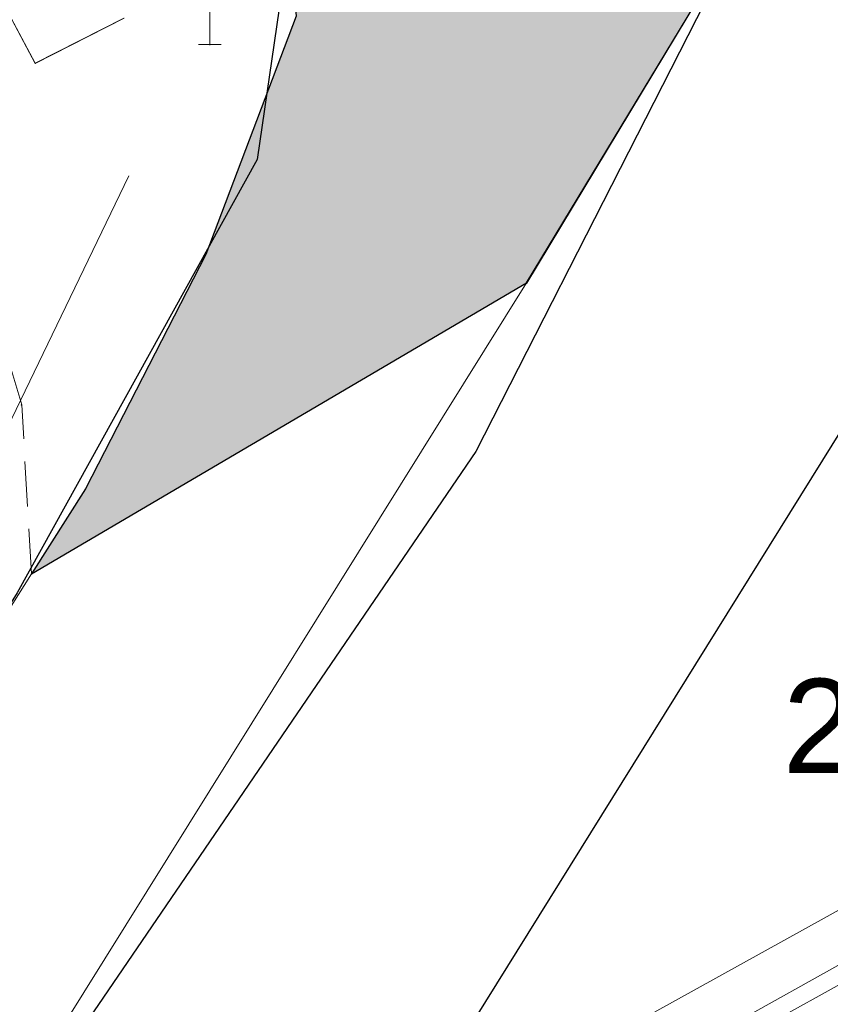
# Model space of a CAD drawing. Header units: metres. Extents: x -535942 to -530626, y -1087729 to -1086275.
# Tile 141 of 247: x -534195 to -534185, y -1086917 to -1086904. Entities that reach past the tile are written whole.
import ezdxf

# ---------------------------------------------------------------- set-up
doc = ezdxf.new("R2010")
doc.units = ezdxf.units.M
doc.linetypes.add('C_2', pattern=[0.9, 0.6, -0.3])
for name, color, linetype in [('18', 7, 'Continuous'), ('2', 7, 'Continuous'), ('25', 7, 'Continuous'), ('32', 7, 'Continuous'), ('_blok katastr', 7, 'Continuous'), ('_blok SS sítě', 7, 'Continuous'), ('_blok zaměření - nové', 7, 'Continuous'), ('AG_srafy SS komunikace', 253, 'Continuous')]:
    doc.layers.add(name, color=color, linetype=linetype)
for name, color, linetype, lineweight in [('AG slabo podzemni', 251, 'G_VED_670_PN', 13), ('AG_SS osvětlení', 251, 'HP_04_VO', 13), ('AG_SS parovod', 251, 'G_POTR_654_PN', 13)]:
    doc.layers.add(name, color=color, linetype=linetype, lineweight=lineweight)
doc.layers.add('AG_Demolice', color=7, linetype='Continuous', lineweight=25, true_color=0xff8000)
doc.layers.add('AG_revizni oblacek', color=111, linetype='Continuous', plot=False)
doc.layers.add('BT_hranice_parcel', color=7, linetype='Continuous', true_color=0x007f00)
doc.layers.add('BT_text_parcel', color=7, linetype='Continuous', true_color=0x007f00)
doc.styles.add('BT_text_mapy_m', font='arial.ttf', dxfattribs={"height": 5})
doc.styles.add('ROMANS', font='romans')
doc.linetypes.add('G_POTR_654_PN', pattern='A,0.5,-1,2,-6.5,[18,hpfmlin.shx,S=1,R=0,X=0,Y=0],-6.5,2,-1,0.5', length=20)
doc.linetypes.add('G_VED_670_PN', pattern='A,0.5,-1,2,-6.5,[31,hpfmlin.shx,S=1,R=0,X=0,Y=0],-6.5,2,-1,0.5', length=20)
doc.linetypes.add('HP_04_VO', pattern='A,0.5,-1,2,-5,[28,hpfmlin.shx,S=1,R=0,X=0,Y=0],-0.8,["VO",ROMANS,S=1.7,R=0,X=2.75,Y=-0.8],-7,2,-1,0.5', length=19.8)

# ---------------------------------------------------------------- blocks, each defined once
blk = doc.blocks.new('_KATASTR')
at = {"layer": 'BT_hranice_parcel', "lineweight": -3}
for points in [[(-534173.64, -1086887.86), (-534179.28, -1086895.59), (-534183.23, -1086899.51), (-534184.9, -1086901.14), (-534189.41, -1086909.99), (-534197.65, -1086922.06), (-534200.92, -1086926.02), (-534208.38, -1086935.29), (-534211.96, -1086938.55), (-534221.67, -1086947.8), (-534225.8, -1086951.43), (-534273.85, -1086983.9)], [(-534162.13, -1086906.33), (-534174.99, -1086914.71), (-534188.3, -1086923.1), (-534196.32, -1086929.03), (-534202.31, -1086934.43), (-534189.55, -1086917.74), (-534176.86, -1086897.35), (-534174.62, -1086894.28), (-534171.14, -1086891.87), (-534170.43, -1086893)], [(-534231.63, -1086903.42), (-534230.22, -1086903.49), (-534227.16, -1086907.3), (-534225.17, -1086910.83), (-534221.02, -1086919.24), (-534217.78, -1086917.53), (-534224.47, -1086904.18), (-534224.1, -1086901.35), (-534222.11, -1086899.39), (-534204.26, -1086892.92), (-534199.98, -1086893.26), (-534196.76, -1086894.5), (-534192.72, -1086898.62), (-534191.77, -1086902.33), (-534192.32, -1086906.11), (-534195.51, -1086911.87), (-534199.92, -1086918.95), (-534203.7, -1086923.82)]]:
    blk.add_lwpolyline(points, dxfattribs=at)
at = {"layer": 'BT_text_parcel', "lineweight": -3, "style": 'BT_text_mapy_m'}
blk.add_text('2187', height=1.25, dxfattribs=at).set_placement((-534185.33, -1086914.265))
blk = doc.blocks.new('ss_vo')
at = {"layer": 'AG_SS osvětlení', "ltscale": 0.7}
blk.add_line((-534199.39223, -1086917.43767), (-534194.024, -1086906.326), dxfattribs=at)
blk = doc.blocks.new('ss sdělovací kabel')
at = {"layer": 'AG slabo podzemni', "ltscale": 0.7}
blk.add_line((-534236.92912, -1086946.13914), (-534162.46729, -1086904.80593), dxfattribs=at)
blk = doc.blocks.new('ss_pára')
at = {"layer": 'AG_SS parovod', "ltscale": 0.7}
for p, q in [((-534238.73, -1086946.027), (-534163.406, -1086904.381)), ((-534163.004, -1086904.783), (-534236.982, -1086946.039))]:
    blk.add_line(p, q, dxfattribs=at)
blk = doc.blocks.new('Z527')
at = {"color": 0, "lineweight": -2}
for p, q in [((0, 1.11), (-0.3, 0.6)), ((0.3, 0.6), (0, 1.11)), ((-0.3, 0.6), (0.3, 0.6)), ((0, 0), (0, 0.6)), ((-0.15, 0), (0.15, 0))]:
    blk.add_line(p, q, dxfattribs=at)
blk = doc.blocks.new('doměř')
at = {"layer": '18', "color": 252, "linetype": 'Continuous', "lineweight": 13}
for p in [(-534192.948, -1086904.579), (-534195.273, -1086904.826), (-534193, -1086907.366), (-534188.736, -1086907.754), (-534195.454, -1086909.373), (-534194.6, -1086910.486), (-534195.315, -1086911.618)]:
    blk.add_point(p, dxfattribs=at)
at = {"layer": '2', "color": 252, "linetype": 'Continuous', "lineweight": 13}
for p, q in [((-534188.736, -1086907.754), (-534185.144, -1086901.796)), ((-534195.273, -1086904.826), (-534195.87, -1086903.7)), ((-534194.094, -1086904.228), (-534195.273, -1086904.826)), ((-534191.795, -1086904.198), (-534193, -1086907.366)), ((-534193, -1086907.366), (-534194.6, -1086910.486)), ((-534195.42, -1086918.46), (-534188.74, -1086907.75)), ((-534194.6, -1086910.486), (-534195.315, -1086911.618)), ((-534195.32, -1086911.62), (-534198, -1086915.85))]:
    blk.add_line(p, q, dxfattribs=at)
blk = doc.blocks.new('Zaměření - zekan')
at = {"layer": 'AG_srafy SS komunikace', "transparency": 33554516}
h = blk.add_hatch(color=256, dxfattribs=at)
h.dxf.hatch_style = 1
h.paths.add_polyline_path([(-534192.6, -1086899.44), (-534192.1, -1086901.14), (-534191.8, -1086904.2), (-534193, -1086907.37), (-534194.6, -1086910.49), (-534195.32, -1086911.62), (-534188.74, -1086907.75), (-534185.14, -1086901.8), (-534184.15, -1086900.27), (-534182.27, -1086898.81), (-534181.12, -1086898.1), (-534180.31, -1086898.28), (-534177.98, -1086894.91), (-534171.58, -1086885.73), (-534176.56, -1086889.35), (-534186.44, -1086889.87), (-534186.7, -1086890.61), (-534187.12, -1086891.22), (-534187.74, -1086891.77), (-534188.54, -1086891.94), (-534189.28, -1086891.78)])
at = {"layer": '18', "color": 252, "lineweight": 15}
for p in [(-534192.95, -1086904.58), (-534195.27, -1086904.83), (-534193, -1086907.37), (-534188.74, -1086907.75), (-534195.45, -1086909.37), (-534194.6, -1086910.49), (-534195.32, -1086911.62)]:
    blk.add_point(p, dxfattribs=at)
at = {"layer": '2', "color": 251, "lineweight": 15}
for p, q in [((-534188.74, -1086907.75), (-534185.14, -1086901.8)), ((-534195.27, -1086904.83), (-534195.87, -1086903.7)), ((-534194.09, -1086904.23), (-534195.27, -1086904.83)), ((-534191.8, -1086904.2), (-534193, -1086907.37)), ((-534193, -1086907.37), (-534194.6, -1086910.49)), ((-534194.6, -1086910.49), (-534195.32, -1086911.62))]:
    blk.add_line(p, q, dxfattribs=at)
at = {"layer": '25', "color": 252, "linetype": 'C_2', "lineweight": 15}
for p, q in [((-534195.45, -1086909.37), (-534196.85, -1086904.69)), ((-534195.32, -1086911.62), (-534195.45, -1086909.37))]:
    blk.add_line(p, q, dxfattribs=at)
at = {"layer": 'AG_revizni oblacek'}
blk.add_lwpolyline([(-534192.6, -1086899.44), (-534192.1, -1086901.14), (-534191.8, -1086904.2), (-534193, -1086907.37), (-534194.6, -1086910.49), (-534195.32, -1086911.62), (-534188.74, -1086907.75), (-534185.14, -1086901.8), (-534184.15, -1086900.27), (-534182.27, -1086898.81), (-534181.12, -1086898.1), (-534180.31, -1086898.28), (-534177.98, -1086894.91), (-534171.58, -1086885.73), (-534176.56, -1086889.35), (-534186.44, -1086889.87), (-534186.7, -1086890.61), (-534187.12, -1086891.22), (-534187.74, -1086891.77), (-534188.54, -1086891.94), (-534189.28, -1086891.78)], close=True, dxfattribs=at)
at = {"layer": '32', "color": 252, "lineweight": 15}
blk.add_blockref('Z527', (-534192.95, -1086904.58), dxfattribs=at)
at = {"layer": '_blok zaměření - nové', "lineweight": -3}
blk.add_blockref('doměř', (0, 0), dxfattribs=at)

msp = doc.modelspace()

# ---------------------------------------------------------------- hatches: boundary and pattern name
at = {"layer": 'AG_Demolice', "lineweight": -3}
h = msp.add_hatch(dxfattribs=at)
h.set_pattern_fill('ANSI31', color=253, scale=0.3)
h.set_pattern_definition([(72.51345, (0, 0), (-0.9084826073, 0.28620901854), [])])
edge = h.paths.add_edge_path()
edge.add_line((-534348.841, -1086934.302), (-534347.968, -1086936.438))
edge.add_line((-534347.968, -1086936.438), (-534319.478, -1086924.592))
edge.add_line((-534319.478, -1086924.592), (-534274.751, -1086905.167))
edge.add_line((-534274.751, -1086905.167), (-534233.125, -1086875.625))
edge.add_line((-534233.125, -1086875.625), (-534152.599, -1086830.989))
edge.add_line((-534152.599, -1086830.989), (-534105.758, -1086810.767))
edge.add_line((-534105.758, -1086810.767), (-534106.669, -1086808.657))
edge.add_line((-534106.669, -1086808.657), (-534153.614, -1086828.924))
edge.add_line((-534153.614, -1086828.924), (-534203.732, -1086856.704))
edge.add_line((-534203.732, -1086856.704), (-534235.331, -1086874.349))
edge.add_line((-534235.331, -1086874.349), (-534275.887, -1086903.154))
edge.add_line((-534275.887, -1086903.154), (-534320.377, -1086922.476))
edge.add_line((-534320.377, -1086922.476), (-534348.838, -1086934.311))

# ---------------------------------------------------------------- block references
at = {"layer": '_blok katastr', "lineweight": -3}
msp.add_blockref('_KATASTR', (0, 0), dxfattribs=at)
at = {"layer": '_blok SS sítě'}
for name in ['ss_vo', 'ss sdělovací kabel', 'ss_pára']:
    msp.add_blockref(name, (0, 0), dxfattribs=at)
at = {"layer": '_blok zaměření - nové', "linetype": 'ByBlock'}
msp.add_blockref('Zaměření - zekan', (0, 0), dxfattribs=at)

doc.saveas('drawing.dxf')
